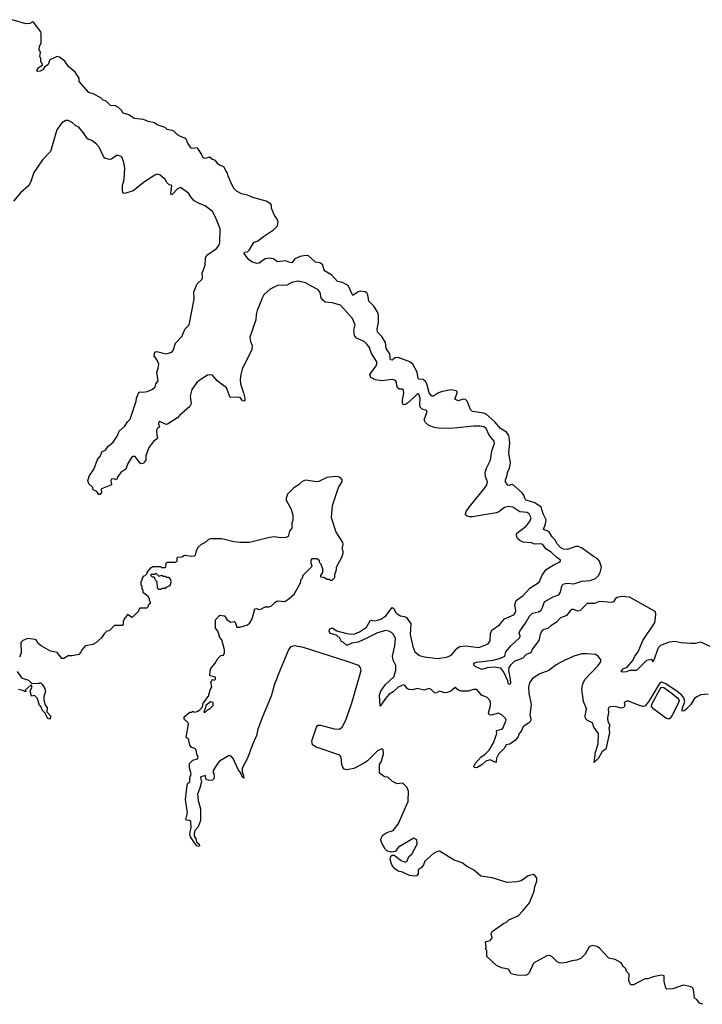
# Model space of a CAD drawing. Extents: x 2240384 to 2404287, y 351326 to 526670.
# Tile 250 of 256: x 2322087 to 2328701, y 507620 to 517162. Entities that reach past the tile are written whole.
import ezdxf

# ---------------------------------------------------------------- set-up
doc = ezdxf.new("R2010")
doc.units = 0

msp = doc.modelspace()

# ---------------------------------------------------------------- linework, layer by layer
at = {"layer": '0CON20XD'}
for points in [[(2328785, 511084.3), (2328685, 511128.6), (2328635, 511118), (2328585, 511117.5), (2328495, 511123.3), (2328435, 511137.3), (2328379.4, 511130.6), (2328295, 511097.1), (2328272.5, 511075), (2328225, 510940), (2328215.9, 510955.9), (2328205, 510961.4), (2328158.5, 510951.5), (2328064.5, 510855.5), (2327995, 510855.7), (2327965, 510840.9), (2327927.8, 510837.8), (2327915.8, 510845), (2327918.9, 510851.1), (2327935, 510870.4), (2327971.2, 510888.8), (2328027.5, 510952.5), (2328047.1, 510992.9), (2328078.7, 511035), (2328124.7, 511145.3), (2328238.6, 511315), (2328245.6, 511335), (2328250.8, 511405), (2328245, 511426.2), (2327995, 511565.7), (2327916.4, 511573.6), (2327875, 511563.3), (2327855, 511546.7), (2327839.2, 511520.8), (2327825.5, 511514.5), (2327705.4, 511525.4), (2327655, 511503.8), (2327585, 511503.1), (2327515, 511432.5), (2327495, 511431.4), (2327457.5, 511445), (2327435, 511445.4), (2327420, 511435), (2327385, 511387.1), (2327361.7, 511378.3), (2327325.8, 511365), (2327285, 511320), (2327232.7, 511287.3), (2327205, 511261.4), (2327165, 511252.7), (2327145, 511240), (2327130.4, 511205), (2327117.5, 511145), (2327056.7, 511065), (2327038.6, 511025), (2326995, 511010.4), (2326962.9, 510975), (2326876.3, 510943.7), (2326842.2, 510907.8), (2326827.3, 510885), (2326822.7, 510855), (2326837.6, 510772.4), (2326840.8, 510735), (2326835, 510720), (2326822.2, 510722.2), (2326816.2, 510755), (2326778.3, 510838.2), (2326749, 510879), (2326685, 510888), (2326615, 510880.9), (2326565.7, 510865.7), (2326498.8, 510895), (2326490, 510905), (2326487.5, 510925), (2326512.5, 510935), (2326675, 510955.4), (2326746, 510974), (2326787.1, 510995), (2326797.1, 511035), (2326813.3, 511056.7), (2326845.5, 511095), (2326932.9, 511175), (2326935, 511190), (2326927.1, 511215), (2326932.5, 511235), (2326987.5, 511315), (2327025, 511382.9), (2327055, 511410), (2327115, 511424.5), (2327138.8, 511441.2), (2327153.5, 511465), (2327167.1, 511515), (2327176, 511525), (2327255, 511568.5), (2327310.7, 511589.3), (2327326.7, 511615), (2327338.1, 511671.9), (2327348.6, 511691.4), (2327389.3, 511700.7), (2327455, 511696.1), (2327535, 511719.7), (2327615, 511727.5), (2327665, 511747.1), (2327694.5, 511775), (2327711.2, 511805), (2327724.5, 511855), (2327705.3, 511915), (2327680.7, 511940.7), (2327645, 511958.9), (2327584.2, 512004.2), (2327529.7, 512045), (2327497.2, 512057.2), (2327474, 512056), (2327395, 512029.3), (2327355, 512032.2), (2327330.6, 512045), (2327290, 512085), (2327277.5, 512115), (2327245, 512150.9), (2327215, 512202.9), (2327162.5, 512222.5), (2327182.8, 512277.2), (2327189, 512315), (2327158.8, 512375), (2327139, 512439), (2327078.9, 512478.9), (2326995, 512506.6), (2326985, 512515.5), (2326971, 512555), (2326956.1, 512576.1), (2326870.4, 512650.4), (2326853.5, 512656.5), (2326825, 512646.7), (2326815, 512650), (2326795, 512682.5), (2326792.8, 512702.8), (2326811.2, 512745), (2326814.7, 512775), (2326832.5, 512815), (2326843.9, 512865), (2326824.8, 512965), (2326835.8, 513055), (2326833.9, 513093.9), (2326825, 513132.5), (2326803.4, 513165), (2326745, 513199.3), (2326689, 513265), (2326605, 513337.8), (2326585, 513347.7), (2326474.7, 513365), (2326455, 513385.4), (2326422.1, 513465), (2326405, 513481.1), (2326385, 513483.3), (2326335, 513469.4), (2326302.5, 513485), (2326324.5, 513545), (2326324.4, 513555), (2326314.4, 513565), (2326265, 513573.8), (2326185, 513559), (2326143.8, 513546.2), (2326095, 513514.8), (2326080.8, 513515), (2326055, 513546.4), (2326030.2, 513635), (2326017.3, 513657.3), (2325995, 513675.3), (2325955, 513678.2), (2325948.2, 513685), (2325937, 513747), (2325894.6, 513825), (2325867.5, 513845), (2325755, 513887.5), (2325724.7, 513885.3), (2325708.9, 513875), (2325695, 513861.5), (2325681.1, 513865), (2325671.8, 513925), (2325637.2, 513975), (2325632.2, 514035), (2325595, 514093.1), (2325554.5, 514135), (2325549.2, 514165), (2325564.7, 514225), (2325562.9, 514295), (2325556.3, 514326.3), (2325516.5, 514386.5), (2325468.2, 514435), (2325460, 514495), (2325451.4, 514515), (2325435, 514526.2), (2325385, 514531.8), (2325366, 514525), (2325315, 514488.8), (2325270.6, 514585), (2325215, 514614.2), (2325165, 514626.2), (2325110, 514685), (2325046.7, 514725), (2325033.8, 514745), (2325025, 514786.2), (2324995, 514806), (2324953, 514813), (2324885, 514873.3), (2324855, 514878), (2324805, 514866), (2324751.2, 514845), (2324723.9, 514806.1), (2324695, 514811.4), (2324665, 514824.2), (2324585, 514814.2), (2324545, 514846), (2324507.7, 514852.3), (2324465, 514845.7), (2324408.3, 514801.7), (2324385, 514801), (2324342.7, 514812.7), (2324307.8, 514835), (2324263.1, 514895), (2324265, 514908.1), (2324295, 514913.1), (2324311.1, 514928.9), (2324356.7, 515003.3), (2324395, 515018.9), (2324448.7, 515061.3), (2324547.5, 515125), (2324586.2, 515165), (2324590, 515205), (2324578.8, 515235), (2324556.7, 515265), (2324527.5, 515335), (2324527.5, 515365), (2324517.7, 515377.7), (2324475, 515403.8), (2324345, 515440.5), (2324295, 515462.2), (2324235, 515475.4), (2324195, 515497.9), (2324165, 515524.5), (2324141.5, 515565), (2324105.8, 515645), (2324101.2, 515675), (2324088.8, 515695), (2324065, 515738), (2324022, 515752), (2324005, 515766), (2323985, 515797.5), (2323955, 515807.1), (2323925, 515831.2), (2323885, 515816.2), (2323865, 515823.8), (2323846.1, 515866.1), (2323813.9, 515913.9), (2323805, 515920), (2323765, 515914), (2323747.7, 515917.7), (2323715.8, 515965.8), (2323695, 516012.5), (2323645, 516030), (2323617, 516047), (2323585, 516077.5), (2323565, 516087.5), (2323515, 516096.7), (2323495, 516117.5), (2323420, 516145), (2323394.1, 516164.1), (2323330, 516175), (2323286.4, 516196.4), (2323195, 516203.3), (2323145, 516240), (2323090, 516255), (2323075, 516280), (2323045, 516310), (2323015, 516326.7), (2322965, 516332.5), (2322923, 516373), (2322895, 516382.5), (2322873.6, 516403.6), (2322800, 516445), (2322755, 516457.5), (2322663, 516563), (2322662.5, 516595), (2322625, 516652.5), (2322559.1, 516709.1), (2322525, 516760), (2322471.7, 516798.3), (2322450, 516805), (2322384.2, 516775.8), (2322374.4, 516765.6), (2322362.3, 516727.7), (2322327, 516703), (2322312.5, 516675), (2322285, 516663.3), (2322261.7, 516661.7), (2322253, 516673), (2322255, 516680), (2322270.7, 516699.3), (2322307.5, 516725), (2322302.5, 516745), (2322290, 516755), (2322292.5, 516785), (2322283.3, 516805), (2322288.8, 516845), (2322274, 516875), (2322278.8, 516905), (2322293.8, 516935), (2322296.2, 517025), (2322292.5, 517045), (2322219.3, 517139.3), (2322215, 517142.5), (2322185, 517126.7), (2322145, 517122.5), (2322015, 517162.5)], [(2327150.4, 511779.6), (2327187.6, 511832.4), (2327255, 511876.2), (2327312.5, 511905), (2327327.5, 511915), (2327327.5, 511925), (2327290.7, 511950.7), (2327235, 512003.1), (2327185.4, 512035.4), (2327155, 512075.8), (2327135, 512084.2), (2327075, 512080.6), (2327045, 512091.9), (2326965, 512100), (2326932, 512115), (2326911.4, 512135), (2326899.2, 512165), (2326904.2, 512185), (2326994.4, 512255), (2327034.3, 512305), (2327041.9, 512335), (2327023, 512373), (2327005, 512385.6), (2326933.4, 512393.4), (2326865, 512438.6), (2326825, 512445.5), (2326785, 512434.5), (2326728.6, 512391.4), (2326707, 512383), (2326475, 512344.5), (2326444.5, 512344.5), (2326421.1, 512351.1), (2326406.7, 512365), (2326406.2, 512375), (2326412, 512395), (2326442.9, 512437.1), (2326585, 512612), (2326611.4, 512655), (2326618.6, 512685), (2326600.6, 512735), (2326597.8, 512775), (2326610, 512815), (2326648.6, 512895), (2326662, 512985), (2326686.2, 513055), (2326685, 513077.5), (2326635.8, 513135), (2326605, 513200), (2326583.9, 513216.1), (2326544.1, 513224.1), (2326485, 513224), (2326295, 513204), (2326165, 513201.2), (2326105, 513210), (2326051.1, 513231.1), (2326019.2, 513259.2), (2326006.2, 513285), (2326036.4, 513366.4), (2326030, 513375), (2325987.3, 513387.3), (2325968.3, 513408.3), (2325962.9, 513435), (2325965.6, 513495.6), (2325955, 513532.5), (2325945, 513536), (2325935, 513531.2), (2325910, 513505), (2325844.2, 513445), (2325825, 513434.4), (2325801.4, 513431.4), (2325794.5, 513444.5), (2325794.6, 513474.6), (2325807.9, 513545), (2325807.1, 513575), (2325795, 513582.5), (2325765, 513581.9), (2325751.1, 513591.1), (2325740.5, 513615), (2325738, 513648), (2325726.5, 513666.5), (2325695.8, 513675.8), (2325595, 513663.1), (2325535, 513671.3), (2325487.8, 513695), (2325480.4, 513725), (2325541.5, 513808.5), (2325547.5, 513825), (2325545.6, 513845), (2325496.9, 513926.9), (2325475.6, 513985), (2325454.3, 514015), (2325423.7, 514043.7), (2325350, 514075), (2325331.7, 514101.7), (2325323.6, 514155), (2325335.7, 514205.7), (2325312.5, 514265), (2325195, 514397.1), (2325115, 514418.5), (2325046, 514426), (2325024.7, 514444.7), (2325008.2, 514468.2), (2324998.7, 514518.7), (2324978.1, 514545), (2324855, 514610.8), (2324785, 514627.3), (2324725, 514615.7), (2324675, 514590.6), (2324585, 514585.4), (2324515, 514549.5), (2324453.7, 514496.3), (2324435, 514464), (2324388.8, 514345), (2324378.8, 514305), (2324375.4, 514254.6), (2324316.2, 514085), (2324322.9, 514045), (2324339.2, 514005), (2324336.9, 513965), (2324241.2, 513775), (2324228.8, 513725), (2324222.3, 513675), (2324224.6, 513635), (2324255, 513546.7), (2324267.5, 513495), (2324266.9, 513473.1), (2324257.5, 513465), (2324245, 513469.4), (2324226.4, 513496.4), (2324205, 513505.5), (2324125, 513501.2), (2324089.2, 513595), (2324000.9, 513660.9), (2323955, 513716.7), (2323925, 513721.2), (2323905, 513716), (2323835, 513672), (2323804.3, 513645), (2323755, 513577.5), (2323740, 513515), (2323749.5, 513440.5), (2323735.7, 513414.3), (2323635, 513328), (2323616, 513305), (2323517.9, 513242.1), (2323505, 513239.4), (2323445, 513267.8), (2323435, 513263.3), (2323431.4, 513245), (2323440, 513215), (2323422.5, 513205), (2323413.8, 513185), (2323416.2, 513135), (2323423.3, 513115), (2323420, 513105), (2323382, 513075), (2323339.4, 513015), (2323308.8, 512935), (2323310, 512895), (2323292.5, 512875), (2323285, 512862.5), (2323265, 512857.5), (2323253.3, 512865), (2323205, 512928), (2323185, 512928), (2323170.9, 512919.1), (2323130, 512855), (2323115, 512806.2), (2323067.3, 512772.7), (2323036.2, 512735), (2323025, 512702.5), (2322995, 512711.2), (2322975, 512708.8), (2322970, 512695), (2322976.2, 512655), (2322880.8, 512615), (2322875.7, 512605), (2322879.2, 512580.8), (2322865, 512560), (2322855, 512560), (2322835, 512590), (2322800, 512605), (2322795, 512630), (2322757.5, 512665), (2322747.5, 512695), (2322762.5, 512745), (2322805.8, 512804.2), (2322840, 512900), (2322870, 512935), (2322883.3, 512975), (2322922.5, 512995), (2322941.2, 513025), (2322991.7, 513068.3), (2323030, 513125), (2323050.6, 513175), (2323106.7, 513223.3), (2323131.2, 513265), (2323158.1, 513291.9), (2323205, 513437.1), (2323215.5, 513465.5), (2323217.3, 513495), (2323239.6, 513550.4), (2323255, 513556.9), (2323275, 513552.4), (2323325, 513559.1), (2323375, 513582.5), (2323398, 513605), (2323405.8, 513635), (2323427.5, 513662.5), (2323415.6, 513745), (2323429.4, 513785), (2323434.4, 513825), (2323422.2, 513855), (2323389.5, 513905), (2323395, 513938.8), (2323415, 513947.1), (2323505, 513925.7), (2323560, 513940), (2323573.3, 513956.7), (2323595, 514026), (2323656.5, 514093.5), (2323689.2, 514165), (2323728.8, 514205), (2323775.7, 514455), (2323773.8, 514526.2), (2323807.7, 514602.3), (2323853.6, 514646.4), (2323858.8, 514665), (2323853.9, 514706.1), (2323882.5, 514785), (2323887.6, 514852.4), (2323898.9, 514881.1), (2323993.3, 514945), (2324016.7, 514975), (2324026.1, 515003.9), (2324030, 515135), (2323985, 515250), (2323955, 515302.5), (2323885, 515358.8), (2323825, 515380), (2323778.3, 515408.3), (2323744.2, 515444.2), (2323722.7, 515482.7), (2323645, 515536.7), (2323615, 515524.2), (2323565, 515469.2), (2323555, 515466.2), (2323550, 515475), (2323560, 515555), (2323535, 515562.5), (2323513.9, 515583.9), (2323496.7, 515615), (2323445, 515660), (2323415, 515666.7), (2323395, 515656.7), (2323295, 515592), (2323186.7, 515503.3), (2323105, 515477.5), (2323087.5, 515485), (2323081.2, 515515), (2323082.5, 515555), (2323097.5, 515615), (2323106.4, 515723.6), (2323095, 515780), (2323075, 515832.5), (2323045, 515847.5), (2323025, 515847.5), (2322975, 515810), (2322955, 515807.5), (2322911.7, 515821.7), (2322900, 515835), (2322856.1, 515926.1), (2322832.5, 515955), (2322785, 515992.5), (2322745, 516007.5), (2322705, 516067.5), (2322659.3, 516119.3), (2322630, 516135), (2322595, 516167.5), (2322556.4, 516186.4), (2322535, 516186.7), (2322495, 516162.5), (2322446.7, 516095), (2322386.1, 515883.9), (2322306.7, 515805), (2322225, 515682.5), (2322191.2, 515585), (2322174, 515555), (2322095, 515486), (2322025.7, 515405)], [(2325098.3, 511731.7), (2325115, 511730), (2325140, 511755), (2325140, 511785), (2325156.4, 511833.6), (2325157.5, 511855), (2325210.7, 511959.3), (2325222.5, 511995), (2325222.5, 512015), (2325212.5, 512035), (2325220, 512075), (2325217.5, 512095), (2325153.3, 512195), (2325107.5, 512335), (2325116.2, 512455), (2325175, 512630), (2325211.7, 512688.3), (2325211.7, 512701.7), (2325195, 512722.5), (2325175, 512732.5), (2325145, 512736.7), (2325063.6, 512726.4), (2324985, 512687.5), (2324963, 512683), (2324855, 512700), (2324825, 512687.5), (2324795, 512657.5), (2324744.1, 512625.9), (2324682.5, 512565), (2324667.5, 512525), (2324667.5, 512505), (2324712.5, 512425), (2324733, 512363), (2324731.7, 512308.3), (2324722.5, 512285), (2324722.5, 512235), (2324702.5, 512205), (2324686.7, 512155), (2324665, 512143.3), (2324615, 512141.2), (2324555, 512151.2), (2324506, 512144), (2324313.6, 512096.4), (2324225, 512096), (2324163, 512103), (2324045, 512132), (2323935, 512130), (2323915, 512123.3), (2323883.6, 512096.4), (2323845, 512077.5), (2323815, 512050), (2323797.5, 512015), (2323787, 511973), (2323777, 511963), (2323755, 511960), (2323685, 511970), (2323657, 511953), (2323615, 511950), (2323610, 511945), (2323610, 511915), (2323597, 511903), (2323515, 511902.5), (2323503.3, 511896.7), (2323500, 511855), (2323495, 511850), (2323465, 511850), (2323455, 511860), (2323375, 511860), (2323365, 511850), (2323355, 511850), (2323320, 511805), (2323318.3, 511791.7), (2323298.3, 511771.7), (2323280, 511765), (2323280, 511755), (2323270, 511745), (2323270, 511725), (2323260, 511715), (2323260, 511685), (2323270, 511675), (2323270, 511645), (2323280, 511635), (2323280, 511615), (2323328.3, 511578.3), (2323330, 511565), (2323340, 511555), (2323340, 511535), (2323350, 511525), (2323350, 511505), (2323331.7, 511488.3), (2323330, 511475), (2323315, 511460), (2323251.7, 511458.3), (2323240, 511445), (2323238.3, 511431.7), (2323175, 511370), (2323131.7, 511398.3), (2323120, 511385), (2323118.3, 511371.7), (2323100, 511355), (2323100, 511345), (2323090, 511335), (2323090, 511305), (2323078.3, 511291.7), (2323005, 511290), (2322955, 511240), (2322930, 511235), (2322905, 511210), (2322879.3, 511170.7), (2322825, 511122.5), (2322795, 511107.5), (2322720, 511095), (2322683, 511047), (2322678.3, 511031.7), (2322658.3, 511011.7), (2322595, 510997.5), (2322555, 510997.5), (2322515, 510972.5), (2322495, 510970), (2322448.3, 511028.3), (2322385, 511042.5), (2322293.9, 511093.9), (2322266.1, 511116.1), (2322250, 511145), (2322237.5, 511155), (2322165, 511166.2), (2322116.2, 511145), (2322098.6, 511125), (2322102.5, 511025), (2322084.3, 510985.7)], [(2328705, 507620), (2328675, 507632.5), (2328646.4, 507666.4), (2328625, 507680), (2328616.2, 507765), (2328605, 507782.5), (2328583, 507793), (2328515.9, 507804.1), (2328415, 507771.4), (2328358.3, 507768.3), (2328347, 507777), (2328332.5, 507845), (2328330, 507895), (2328305, 507902.5), (2328225, 507887.5), (2328171.7, 507868.3), (2328145, 507867.5), (2328035, 507807.5), (2328008.3, 507808.3), (2327990, 507845), (2327991.7, 507911.7), (2327970, 507935), (2327960, 507965), (2327945, 507980), (2327930, 507985), (2327930, 507995), (2327913, 508023), (2327855, 508053.3), (2327795, 508066.7), (2327705.7, 508165.7), (2327681.7, 508181.7), (2327635, 508190), (2327605, 508177.5), (2327565, 508107.5), (2327525, 508063.3), (2327481.7, 508048.3), (2327435, 508042.5), (2327386.4, 508023.6), (2327335, 508017.5), (2327313.3, 508023.3), (2327295, 508032.5), (2327243.6, 508083.6), (2327225, 508092.5), (2327195, 508090), (2327065, 508017.5), (2327023.8, 507925), (2327005, 507906.2), (2326985, 507900), (2326905, 507903.8), (2326850, 507915), (2326821.7, 507961.7), (2326755, 507973.8), (2326707.5, 507995), (2326613, 508083), (2326611.7, 508141.7), (2326600, 508155), (2326607.5, 508165), (2326600, 508225), (2326645, 508240), (2326663.3, 508265), (2326653.8, 508305), (2326663.8, 508325), (2326775, 508403.3), (2326805, 508417.5), (2326825, 508437.5), (2326915, 508477.5), (2326962.5, 508525), (2327027.5, 508605), (2327072.5, 508715), (2327078.3, 508761.7), (2327097.5, 508815), (2327097.5, 508845), (2327079.3, 508869.3), (2327065, 508877.5), (2327013.3, 508866.7), (2326945, 508817.5), (2326903, 508807), (2326809.3, 508800.7), (2326665, 508846.7), (2326555, 508862.5), (2326485, 508922.5), (2326415, 508957.5), (2326375, 508990), (2326295, 509016.7), (2326155, 509104), (2326135, 509102.5), (2326095, 509081.4), (2326012.7, 509007.3), (2325998.5, 508971.5), (2325977.8, 508942.2), (2325948.3, 508921.7), (2325947.5, 508885), (2325933.8, 508866.2), (2325915, 508861.8), (2325865, 508868.2), (2325795, 508899.4), (2325755, 508909.4), (2325722.2, 508932.2), (2325693.3, 508973.3), (2325677.2, 509025), (2325684.4, 509055.6), (2325695, 509064.4), (2325715, 509066.2), (2325784.2, 509015), (2325815, 509000), (2325829.5, 509000.5), (2325841.2, 509008.8), (2325856.6, 509053.4), (2325886, 509075), (2325937, 509173), (2325933.6, 509213.6), (2325905, 509230), (2325755.7, 509144.3), (2325725, 509102.5), (2325685, 509093.3), (2325645, 509107.5), (2325627.5, 509125), (2325588, 509195), (2325586, 509225), (2325605, 509258), (2325644.4, 509285.6), (2325705, 509304.2), (2325755, 509366.7), (2325850, 509585), (2325853.3, 509685), (2325836.7, 509725), (2325805, 509757.5), (2325795, 509762.5), (2325745, 509757.5), (2325698.3, 509778.3), (2325655, 509820), (2325623, 509823), (2325571.7, 509861.7), (2325572.5, 509945), (2325592.5, 509975), (2325611.7, 510048.3), (2325608.3, 510088.3), (2325595, 510097.5), (2325555, 510076.7), (2325453.9, 509976.1), (2325417.7, 509952.3), (2325324.1, 509905.9), (2325255, 509892), (2325229.5, 509899.5), (2325217, 509917), (2325208.6, 509945), (2325201.8, 510015), (2325190, 510035), (2324960.6, 510110.6), (2324925.4, 510135), (2324916.2, 510173.8), (2324961.9, 510305), (2324975, 510324.2), (2325002.5, 510325), (2325135, 510288.8), (2325185, 510286.7), (2325211.5, 510305), (2325246.4, 510373.6), (2325307.7, 510552.3), (2325396.1, 510855), (2325390.4, 510885), (2325373.3, 510903.2), (2325268.3, 510938.3), (2324835, 511079.1), (2324745, 511093.8), (2324711.8, 511085), (2324692.5, 511055), (2324609.9, 510860.1), (2324557, 510723), (2324521.8, 510605), (2324438.2, 510405), (2324392.5, 510285), (2324381.2, 510225), (2324340.4, 510129.6), (2324295.6, 510005), (2324240.7, 509909.3), (2324240.7, 509870.7), (2324256.2, 509833.8), (2324257.5, 509812.5), (2324243.3, 509825), (2324228.8, 509858.8), (2324202.5, 509895), (2324155, 510003.8), (2324135, 510023.8), (2324115, 510030), (2324023.9, 509976.1), (2324005, 509957.5), (2323960, 509885), (2323960, 509865), (2323967, 509857), (2323972.5, 509825), (2323967.5, 509805), (2323956.2, 509793.8), (2323925, 509790), (2323900, 509795), (2323890, 509805), (2323886.7, 509836.7), (2323843.3, 509825), (2323837.5, 509815), (2323846.7, 509775), (2323833.3, 509715), (2323809.2, 509655), (2323815.7, 509595), (2323838.9, 509515), (2323839.5, 509400.5), (2323815, 509340), (2323784, 509305), (2323776, 509275), (2323778.3, 509248.3), (2323794, 509224), (2323801.2, 509195), (2323825, 509171.2), (2323830, 509155), (2323825, 509148.8), (2323802, 509155), (2323775, 509193.8), (2323743.3, 509243.3), (2323736.4, 509265), (2323736.9, 509293.1), (2323749.7, 509330.3), (2323745, 509392.5), (2323732.3, 509402.3), (2323703.6, 509403.6), (2323695, 509410), (2323711.4, 509475), (2323694.4, 509605), (2323708.8, 509745), (2323716.4, 509763.6), (2323736.2, 509775), (2323733.9, 509816.1), (2323748, 509855), (2323731.7, 509911.7), (2323733.3, 509955), (2323763.9, 509986.1), (2323810.5, 509999.5), (2323816.2, 510015), (2323802.5, 510045), (2323797, 510087), (2323785, 510100), (2323755, 510110), (2323735, 510130), (2323721.7, 510191.7), (2323700, 510205), (2323722.5, 510335), (2323718.3, 510348.3), (2323680, 510385), (2323680, 510405), (2323735, 510450), (2323755, 510450), (2323765, 510460), (2323775, 510450), (2323805, 510457.5), (2323832.5, 510475), (2323856.7, 510503.3), (2323863, 510537), (2323916.7, 510605), (2323931.2, 510668.8), (2323950, 510695), (2323940, 510745), (2323950, 510755), (2323951.7, 510768.3), (2323975, 510760), (2323985, 510770), (2323985, 510790), (2323958.3, 510798.3), (2323930, 510805), (2323932.5, 510855), (2323940, 510875), (2323980, 510925), (2324005, 510972.5), (2324035, 511000), (2324060, 511005), (2324072.5, 511025), (2324070, 511055), (2324043.9, 511153.9), (2324027.5, 511175), (2324007.5, 511235), (2323982.5, 511265), (2323983, 511347), (2324025, 511390), (2324070, 511385), (2324095, 511350), (2324130, 511325), (2324165, 511328.8), (2324174.1, 511324.1), (2324190, 511275), (2324220, 511275), (2324295, 511298.8), (2324315, 511316.7), (2324338, 511355), (2324365, 511452.5), (2324383, 511457), (2324405, 511447.5), (2324421.7, 511448.3), (2324465, 511472.5), (2324505, 511472.5), (2324525, 511482.5), (2324557.5, 511515), (2324585, 511528.8), (2324655, 511524), (2324695, 511548.8), (2324746.2, 511595), (2324806.7, 511705), (2324815, 511740), (2324830, 511755), (2324830, 511775), (2324920, 511865), (2324910, 511895), (2324910, 511925), (2324925, 511940), (2324965, 511940), (2324990, 511925), (2324990, 511905), (2325001.7, 511891.7), (2325020, 511845), (2325020, 511805), (2325000, 511775), (2325001.7, 511761.7), (2325035, 511760), (2325065, 511740), (2325085, 511740), (2325098.3, 511731.7)], [(2323455, 511640), (2323435, 511640), (2323421.7, 511651.7), (2323420, 511715), (2323401.7, 511731.7), (2323400, 511745), (2323388.3, 511758.3), (2323375, 511760), (2323361.7, 511771.7), (2323361.7, 511788.3), (2323395, 511790), (2323405, 511800), (2323435, 511770), (2323465, 511780), (2323475, 511770), (2323495, 511770), (2323505, 511760), (2323528.3, 511758.3), (2323547, 511737), (2323550, 511705), (2323540, 511675), (2323501.7, 511658.3), (2323495, 511650), (2323465, 511650), (2323455, 511640)], [(2328757.5, 510625), (2328685, 510620), (2328648.5, 510601.5), (2328626.6, 510583.4), (2328585, 510523.3), (2328536.4, 510473.6), (2328525, 510463.3), (2328505, 510462.5), (2328505, 510480), (2328530.4, 510555), (2328520.7, 510590.7), (2328497.8, 510617.8), (2328442.9, 510662.9), (2328339.9, 510729.9), (2328305, 510743.4), (2328285, 510730), (2328178.8, 510551.2), (2328145, 510510.5), (2328125, 510506.5), (2328092.5, 510515), (2327975, 510562.5), (2327943.3, 510545), (2327950, 510515), (2327939.2, 510495), (2327915, 510490), (2327867.7, 510502.3), (2327845, 510506.9), (2327808.1, 510501.9), (2327795, 510496), (2327788.6, 510485), (2327790.8, 510445), (2327780.9, 510395), (2327785, 510361.2), (2327804.4, 510325), (2327796.7, 510295), (2327803.1, 510255), (2327770.3, 510105), (2327765, 510092.7), (2327730, 510070), (2327695, 510004.5), (2327653.8, 509965), (2327665.5, 510065), (2327691.6, 510145), (2327693.5, 510245), (2327650.6, 510305), (2327637, 510347), (2327589.6, 510369.6), (2327569.5, 510389.5), (2327565.6, 510415), (2327578.8, 510485), (2327550, 510555), (2327533.9, 510673.9), (2327544.3, 510725), (2327561.1, 510768.9), (2327691.2, 510905), (2327715, 510937.5), (2327720, 510955), (2327692.5, 510995), (2327665, 511008.8), (2327585, 511018), (2327535, 511016.7), (2327455, 510993.3), (2327395.9, 510964.1), (2327375, 510960), (2327285, 510910), (2327215, 510856.7), (2327125, 510822), (2327055, 510778.8), (2327026.2, 510735), (2327015.8, 510694.2), (2327020.6, 510635), (2327043.8, 510525), (2327029.5, 510425), (2327040, 510385), (2327035.5, 510365), (2327016.7, 510343.3), (2326985, 510326.9), (2326963.3, 510305), (2326949.2, 510270.8), (2326925.6, 510245), (2326916.7, 510215), (2326890.8, 510179.2), (2326835, 510142.5), (2326801.2, 510135), (2326781.3, 510098.7), (2326727.5, 510045), (2326706.9, 510005), (2326705, 509972.5), (2326695.8, 509964.2), (2326645, 509990), (2326604, 509976), (2326565, 509942.5), (2326515, 509911.2), (2326490, 509915), (2326486.2, 509925), (2326498.6, 509955), (2326553.5, 510015), (2326595.9, 510044.1), (2326635.8, 510084.2), (2326677.5, 510155), (2326708.6, 510245), (2326705.8, 510265), (2326710.8, 510275), (2326755, 510285.6), (2326766.9, 510295), (2326800, 510375), (2326795, 510390), (2326763, 510423), (2326725, 510442.5), (2326655, 510422.5), (2326635.8, 510425.8), (2326630, 510445), (2326647.1, 510515), (2326650, 510545), (2326645, 510562.5), (2326615, 510593.3), (2326562.5, 510615), (2326515, 510670), (2326485, 510670), (2326435, 510655.6), (2326365, 510654.2), (2326341.7, 510661.7), (2326305, 510690), (2326264.7, 510655.3), (2326227.9, 510642.1), (2326205, 510639.7), (2326155, 510655.7), (2326131.2, 510641.2), (2326115, 510635.4), (2326105, 510638.8), (2326075, 510669.4), (2326055, 510680), (2326005, 510665.4), (2325935, 510680), (2325895, 510668.9), (2325861.3, 510671.3), (2325840.9, 510680.9), (2325820.5, 510710.5), (2325805, 510717.3), (2325754.5, 510695), (2325705, 510647.3), (2325665, 510623.3), (2325630, 510585), (2325580.7, 510510.7), (2325573.3, 510615), (2325584.3, 510655.7), (2325629.9, 510720.1), (2325711.5, 510795), (2325731.5, 510855), (2325730.5, 510905), (2325706.5, 510956.5), (2325700, 510995), (2325723.1, 511095), (2325726.6, 511165), (2325714.6, 511195), (2325687.8, 511225), (2325665, 511237.3), (2325635, 511241.6), (2325555, 511221.3), (2325456.7, 511173.3), (2325365, 511128.7), (2325305, 511119.6), (2325255, 511097.5), (2325225.4, 511125.4), (2325203.8, 511135), (2325188.5, 511168.5), (2325157.6, 511197.6), (2325093.8, 511215), (2325084, 511235), (2325092.5, 511257.5), (2325115, 511270), (2325160.9, 511240.9), (2325245, 511215.9), (2325295, 511207.8), (2325335, 511211.3), (2325379.1, 511230.9), (2325448.1, 511275), (2325485, 511344.4), (2325525, 511337.9), (2325555, 511341.8), (2325585, 511352.1), (2325635.2, 511384.8), (2325695, 511465.6), (2325710.4, 511455), (2325729.2, 511419.1), (2325745, 511404.6), (2325775, 511386.4), (2325815, 511379.3), (2325835, 511367.9), (2325875, 511307.5), (2325870.4, 511205), (2325896.6, 511086.6), (2325915.3, 511035.3), (2325960.5, 511000.5), (2326006, 510986), (2326135, 510970.4), (2326223.3, 510985), (2326255, 510998.2), (2326278.5, 511015), (2326325, 511073.1), (2326350.8, 511089.2), (2326405, 511093.1), (2326535, 511077.8), (2326625, 511114.2), (2326646.7, 511143.3), (2326649.2, 511215), (2326662, 511245), (2326735, 511297.5), (2326784.6, 511355.4), (2326875, 511396.2), (2326887.2, 511412.8), (2326892.9, 511435), (2326884.4, 511495), (2326896, 511535), (2326965, 511580.8), (2327028.2, 511651.8), (2327119.1, 511710.9), (2327150.4, 511779.6)], [(2322061.1, 510845), (2322104.4, 510785), (2322172.1, 510762.1), (2322205, 510730), (2322275, 510732.5), (2322285, 510737.5), (2322305, 510720), (2322327, 510687), (2322337.5, 510655), (2322320.7, 510599.3), (2322320, 510575), (2322330, 510525), (2322354.3, 510495), (2322350, 510455), (2322386.2, 510415), (2322383.3, 510386.7), (2322375, 510382.5), (2322360.5, 510390.5), (2322340, 510425), (2322338.3, 510438.3), (2322306.2, 510466.2), (2322290, 510505), (2322280, 510515), (2322260, 510585), (2322231.7, 510611.7), (2322200, 510605), (2322186.7, 510655), (2322205, 510690), (2322205, 510710), (2322195, 510712.5), (2322140, 510665), (2322150, 510655), (2322145, 510650), (2322135, 510650), (2322118.3, 510661.7), (2322075, 510671.2)], [(2328375, 510384.7), (2328355, 510388.4), (2328333.2, 510403.2), (2328230.4, 510480.4), (2328208.6, 510505), (2328211.2, 510528.8), (2328291, 510679), (2328305, 510692.8), (2328328.9, 510688.9), (2328398.6, 510638.6), (2328459.2, 510589.2), (2328475.3, 510565), (2328465.9, 510534.1), (2328404.5, 510415.5), (2328388, 510392), (2328375, 510384.7)], [(2323875, 510450), (2323885, 510452.5), (2323915, 510480), (2323925, 510480), (2323960, 510515), (2323960, 510545), (2323935, 510550), (2323890, 510515), (2323887, 510493), (2323870, 510455), (2323875, 510450)]]:
    msp.add_lwpolyline(points, dxfattribs=at)

doc.saveas('drawing.dxf')
